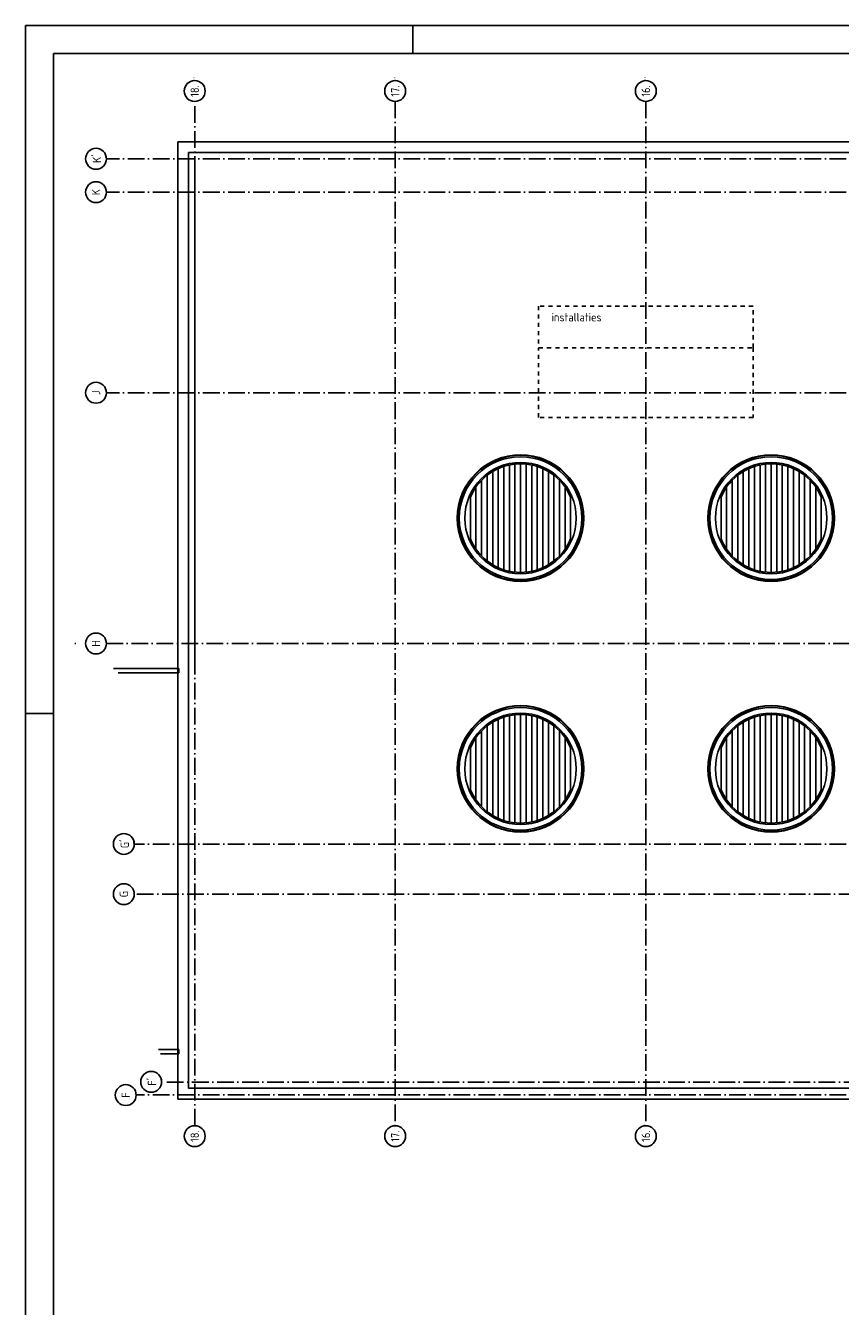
# Model space of a CAD drawing. Extents: x -36528 to 124080, y 290752 to 374852.
# Tile 5 of 66: x -36528 to -7270, y 328872 to 374852. Entities that reach past the tile are written whole.
import ezdxf
from ezdxf.enums import TextEntityAlignment as Align

# ---------------------------------------------------------------- set-up
doc = ezdxf.new("R2010")
doc.units = 0
doc.header["$LTSCALE"] = 100
doc.linetypes.add('DASHDOT', pattern=[9, 6, -1.5, 0, -1.5])
doc.linetypes.add('DASHED', pattern=[3, 1.5, -1.5])
for name, color, linetype in [('00KAD025', 2, 'CONTINUOUS'), ('00KAD070', 5, 'CONTINUOUS'), ('AL$1----_ALGEMEEN', 7, 'CONTINUOUS'), ('AL$7----_STRAMIEN', 1, 'DASHDOT'), ('AL27----_DAKEN', 7, 'CONTINUOUS'), ('AL27---_DAKAFSCHOT', 7, 'CONTINUOUS'), ('ALN-----_BLOCKNAAM', 2, 'CONTINUOUS'), ('BL$4----', 7, 'CONTINUOUS'), ('OL59----_WTBINST', 7, 'CONTINUOUS')]:
    doc.layers.add(name, color=color, linetype=linetype)
doc.styles.get("Standard").update_dxf_attribs({"font": 'ISOCP'})

# ---------------------------------------------------------------- blocks, each defined once
blk = doc.blocks.new('1011')
at = {"layer": 'AL$7----_STRAMIEN', "color": 7, "linetype": 'CONTINUOUS'}
blk.add_circle((-750, 0), 750, dxfattribs=at)
at = {"layer": 'ALN-----_BLOCKNAAM', "linetype": 'CONTINUOUS'}
blk.add_text('1011', height=100, dxfattribs=at).set_placement((0, 0))
blk = doc.blocks.new('1010')
at = {"layer": 'AL$7----_STRAMIEN', "color": 7, "linetype": 'CONTINUOUS'}
blk.add_circle((0, 750), 750, dxfattribs=at)
at = {"layer": 'ALN-----_BLOCKNAAM', "linetype": 'CONTINUOUS'}
blk.add_text('1010', height=100, dxfattribs=at).set_placement((0, 0))

msp = doc.modelspace()

# ---------------------------------------------------------------- linework, layer by layer
at = {"layer": '00KAD025', "linetype": 'CONTINUOUS'}
for p, q in [((124079.808, 374852.102), (-36528, 374852.102)), ((-36528, 374852.102), (-36528, 290752.102)), ((-22628, 373852.102), (-22628, 374852.102)), ((-36528, 350152.102), (-35528, 350152.102))]:
    msp.add_line(p, q, dxfattribs=at)
at = {"layer": '00KAD070', "linetype": 'CONTINUOUS'}
for p, q in [((123079.808, 373852.102), (-35528, 373852.102)), ((-35528, 373852.102), (-35528, 291752.102))]:
    msp.add_line(p, q, dxfattribs=at)
at = {"layer": 'AL$1----_ALGEMEEN', "color": 8}
for points in [[(-19255.652, 359056.534), (-19255.652, 359108.218)], [(-19055.652, 359098.511), (-19055.652, 359149.098)], [(-18955.652, 355232.009), (-18955.652, 359111.442)], [(-18855.652, 359119.16), (-18855.652, 359169.224)], [(-18755.652, 355221.726), (-18755.652, 359121.726)], [(-18655.652, 359119.16), (-18655.652, 359169.224)], [(-18555.652, 355232.009), (-18555.652, 359111.442)], [(-18455.652, 359098.511), (-18455.652, 359149.098)], [(-18255.652, 359056.534), (-18255.652, 359108.218)], [(-10255.652, 359056.534), (-10255.652, 359108.218)], [(-10055.652, 359098.511), (-10055.652, 359149.098)], [(-9955.652, 355232.009), (-9955.652, 359111.442)], [(-9855.652, 359119.16), (-9855.652, 359169.224)], [(-9755.652, 355221.726), (-9755.652, 359121.726)], [(-9655.652, 359119.16), (-9655.652, 359169.224)], [(-9555.652, 355232.009), (-9555.652, 359111.442)], [(-9455.652, 359098.511), (-9455.652, 359149.098)], [(-9255.652, 359056.534), (-9255.652, 359108.218)], [(-20055.652, 358625.17), (-20055.652, 358691.594)], [(-19955.652, 355634.683), (-19955.652, 358708.769)], [(-19855.652, 358781.85), (-19855.652, 358842.055)], [(-19755.652, 355497.659), (-19755.652, 358845.793)], [(-19655.652, 358901.61), (-19655.652, 358957.783)], [(-19555.652, 355393.384), (-19555.652, 358950.068)], [(-19455.652, 358991.753), (-19455.652, 359045.225)], [(-19355.652, 355316.328), (-19355.652, 359027.123)], [(-19155.652, 355263.192), (-19155.652, 359080.259)], [(-18355.652, 355263.192), (-18355.652, 359080.259)], [(-18155.652, 355316.328), (-18155.652, 359027.123)], [(-18055.652, 358991.753), (-18055.652, 359045.225)], [(-17955.652, 355393.384), (-17955.652, 358950.068)], [(-17855.652, 358901.61), (-17855.652, 358957.783)], [(-17755.652, 355497.659), (-17755.652, 358845.793)], [(-17655.652, 358781.85), (-17655.652, 358842.055)], [(-17555.652, 355634.683), (-17555.652, 358708.769)], [(-17455.652, 358625.17), (-17455.652, 358691.594)], [(-11055.652, 358625.17), (-11055.652, 358691.594)], [(-10955.652, 355634.683), (-10955.652, 358708.769)], [(-10855.652, 358781.85), (-10855.652, 358842.055)], [(-10755.652, 355497.659), (-10755.652, 358845.793)], [(-10655.652, 358901.61), (-10655.652, 358957.783)], [(-10555.652, 355393.384), (-10555.652, 358950.068)], [(-10455.652, 358991.753), (-10455.652, 359045.225)], [(-10355.652, 355316.328), (-10355.652, 359027.123)], [(-10155.652, 355263.192), (-10155.652, 359080.259)], [(-9355.652, 355263.192), (-9355.652, 359080.259)], [(-9155.652, 355316.328), (-9155.652, 359027.123)], [(-9055.652, 358991.753), (-9055.652, 359045.225)], [(-8955.652, 355393.384), (-8955.652, 358950.068)], [(-8855.652, 358901.61), (-8855.652, 358957.783)], [(-8755.652, 355497.659), (-8755.652, 358845.793)], [(-8655.652, 358781.85), (-8655.652, 358842.055)], [(-8555.652, 355634.683), (-8555.652, 358708.769)], [(-8455.652, 358625.17), (-8455.652, 358691.594)], [(-20455.652, 358126.975), (-20455.652, 358225.291)], [(-20355.652, 356057.051), (-20355.652, 358286.401)], [(-20255.652, 358417.719), (-20255.652, 358494.602)], [(-20155.652, 355814.339), (-20155.652, 358529.113)], [(-17355.652, 355814.339), (-17355.652, 358529.113)], [(-17255.652, 358417.719), (-17255.652, 358494.602)], [(-17155.652, 356057.051), (-17155.652, 358286.401)], [(-17055.652, 358126.975), (-17055.652, 358225.291)], [(-11455.652, 358126.975), (-11455.652, 358225.291)], [(-11355.652, 356057.051), (-11355.652, 358286.401)], [(-11255.652, 358417.719), (-11255.652, 358494.602)], [(-11155.652, 355814.339), (-11155.652, 358529.113)], [(-8355.652, 355814.339), (-8355.652, 358529.113)], [(-8255.652, 358417.719), (-8255.652, 358494.602)], [(-8155.652, 356057.051), (-8155.652, 358286.401)], [(-8055.652, 358126.975), (-8055.652, 358225.291)], [(-20555.652, 356421.726), (-20555.652, 357921.726)], [(-16955.652, 356421.726), (-16955.652, 357921.726)], [(-11555.652, 356421.726), (-11555.652, 357921.726)], [(-7955.652, 356421.726), (-7955.652, 357921.726)], [(-20455.652, 356118.161), (-20455.652, 356216.477)], [(-20255.652, 355848.85), (-20255.652, 355925.732)], [(-17255.652, 355848.85), (-17255.652, 355925.732)], [(-17055.652, 356118.161), (-17055.652, 356216.477)], [(-11455.652, 356118.161), (-11455.652, 356216.477)], [(-11255.652, 355848.85), (-11255.652, 355925.732)], [(-8255.652, 355848.85), (-8255.652, 355925.732)], [(-8055.652, 356118.161), (-8055.652, 356216.477)], [(-20055.652, 355651.857), (-20055.652, 355718.282)], [(-19855.652, 355501.397), (-19855.652, 355561.602)], [(-19655.652, 355385.669), (-19655.652, 355441.842)], [(-17855.652, 355385.669), (-17855.652, 355441.842)], [(-17655.652, 355501.397), (-17655.652, 355561.602)], [(-17455.652, 355651.857), (-17455.652, 355718.282)], [(-11055.652, 355651.857), (-11055.652, 355718.282)], [(-10855.652, 355501.397), (-10855.652, 355561.602)], [(-10655.652, 355385.669), (-10655.652, 355441.842)], [(-8855.652, 355385.669), (-8855.652, 355441.842)], [(-8655.652, 355501.397), (-8655.652, 355561.602)], [(-8455.652, 355651.857), (-8455.652, 355718.282)], [(-19455.652, 355298.226), (-19455.652, 355351.698)], [(-19255.652, 355235.234), (-19255.652, 355286.918)], [(-19055.652, 355194.354), (-19055.652, 355244.941)], [(-18855.652, 355174.227), (-18855.652, 355224.292)], [(-18655.652, 355174.227), (-18655.652, 355224.292)], [(-18455.652, 355194.354), (-18455.652, 355244.941)], [(-18255.652, 355235.234), (-18255.652, 355286.918)], [(-18055.652, 355298.226), (-18055.652, 355351.698)], [(-10455.652, 355298.226), (-10455.652, 355351.698)], [(-10255.652, 355235.234), (-10255.652, 355286.918)], [(-10055.652, 355194.354), (-10055.652, 355244.941)], [(-9855.652, 355174.227), (-9855.652, 355224.292)], [(-9655.652, 355174.227), (-9655.652, 355224.292)], [(-9455.652, 355194.354), (-9455.652, 355244.941)], [(-9255.652, 355235.234), (-9255.652, 355286.918)], [(-9055.652, 355298.226), (-9055.652, 355351.698)], [(-19655.652, 349901.61), (-19655.652, 349957.783)], [(-19555.652, 346393.384), (-19555.652, 349950.068)], [(-19455.652, 349991.753), (-19455.652, 350045.225)], [(-19355.652, 346316.328), (-19355.652, 350027.123)], [(-19255.652, 350056.534), (-19255.652, 350108.218)], [(-19155.652, 346263.192), (-19155.652, 350080.259)], [(-19055.652, 350098.511), (-19055.652, 350149.098)], [(-18955.652, 346232.009), (-18955.652, 350111.442)], [(-18855.652, 350119.16), (-18855.652, 350169.224)], [(-18755.652, 346221.726), (-18755.652, 350121.726)], [(-18655.652, 350119.16), (-18655.652, 350169.224)], [(-18555.652, 346232.009), (-18555.652, 350111.442)], [(-18455.652, 350098.511), (-18455.652, 350149.098)], [(-18355.652, 346263.192), (-18355.652, 350080.259)], [(-18255.652, 350056.534), (-18255.652, 350108.218)], [(-18155.652, 346316.328), (-18155.652, 350027.123)], [(-18055.652, 349991.753), (-18055.652, 350045.225)], [(-17955.652, 346393.384), (-17955.652, 349950.068)], [(-17855.652, 349901.61), (-17855.652, 349957.783)], [(-10655.652, 349901.61), (-10655.652, 349957.783)], [(-10555.652, 346393.384), (-10555.652, 349950.068)], [(-10455.652, 349991.753), (-10455.652, 350045.225)], [(-10355.652, 346316.328), (-10355.652, 350027.123)], [(-10255.652, 350056.534), (-10255.652, 350108.218)], [(-10155.652, 346263.192), (-10155.652, 350080.259)], [(-10055.652, 350098.511), (-10055.652, 350149.098)], [(-9955.652, 346232.009), (-9955.652, 350111.442)], [(-9855.652, 350119.16), (-9855.652, 350169.224)], [(-9755.652, 346221.726), (-9755.652, 350121.726)], [(-9655.652, 350119.16), (-9655.652, 350169.224)], [(-9555.652, 346232.009), (-9555.652, 350111.442)], [(-9455.652, 350098.511), (-9455.652, 350149.098)], [(-9355.652, 346263.192), (-9355.652, 350080.259)], [(-9255.652, 350056.534), (-9255.652, 350108.218)], [(-9155.652, 346316.328), (-9155.652, 350027.123)], [(-9055.652, 349991.753), (-9055.652, 350045.225)], [(-8955.652, 346393.384), (-8955.652, 349950.068)], [(-8855.652, 349901.61), (-8855.652, 349957.783)], [(-20255.652, 349417.719), (-20255.652, 349494.602)], [(-20155.652, 346814.339), (-20155.652, 349529.113)], [(-20055.652, 349625.17), (-20055.652, 349691.594)], [(-19955.652, 346634.683), (-19955.652, 349708.769)], [(-19855.652, 349781.85), (-19855.652, 349842.055)], [(-19755.652, 346497.659), (-19755.652, 349845.793)], [(-17755.652, 346497.659), (-17755.652, 349845.793)], [(-17655.652, 349781.85), (-17655.652, 349842.055)], [(-17555.652, 346634.683), (-17555.652, 349708.769)], [(-17455.652, 349625.17), (-17455.652, 349691.594)], [(-17355.652, 346814.339), (-17355.652, 349529.113)], [(-17255.652, 349417.719), (-17255.652, 349494.602)], [(-11255.652, 349417.719), (-11255.652, 349494.602)], [(-11155.652, 346814.339), (-11155.652, 349529.113)], [(-11055.652, 349625.17), (-11055.652, 349691.594)], [(-10955.652, 346634.683), (-10955.652, 349708.769)], [(-10855.652, 349781.85), (-10855.652, 349842.055)], [(-10755.652, 346497.659), (-10755.652, 349845.793)], [(-8755.652, 346497.659), (-8755.652, 349845.793)], [(-8655.652, 349781.85), (-8655.652, 349842.055)], [(-8555.652, 346634.683), (-8555.652, 349708.769)], [(-8455.652, 349625.17), (-8455.652, 349691.594)], [(-8355.652, 346814.339), (-8355.652, 349529.113)], [(-8255.652, 349417.719), (-8255.652, 349494.602)], [(-20455.652, 349126.975), (-20455.652, 349225.291)], [(-20355.652, 347057.051), (-20355.652, 349286.401)], [(-17155.652, 347057.051), (-17155.652, 349286.401)], [(-17055.652, 349126.975), (-17055.652, 349225.291)], [(-11455.652, 349126.975), (-11455.652, 349225.291)], [(-11355.652, 347057.051), (-11355.652, 349286.401)], [(-8155.652, 347057.051), (-8155.652, 349286.401)], [(-8055.652, 349126.975), (-8055.652, 349225.291)], [(-20555.652, 347421.726), (-20555.652, 348921.726)], [(-16955.652, 347421.726), (-16955.652, 348921.726)], [(-11555.652, 347421.726), (-11555.652, 348921.726)], [(-7955.652, 347421.726), (-7955.652, 348921.726)], [(-20455.652, 347118.161), (-20455.652, 347216.477)], [(-17055.652, 347118.161), (-17055.652, 347216.477)], [(-11455.652, 347118.161), (-11455.652, 347216.477)], [(-8055.652, 347118.161), (-8055.652, 347216.477)], [(-20255.652, 346848.85), (-20255.652, 346925.732)], [(-20055.652, 346651.857), (-20055.652, 346718.282)], [(-17455.652, 346651.857), (-17455.652, 346718.282)], [(-17255.652, 346848.85), (-17255.652, 346925.732)], [(-11255.652, 346848.85), (-11255.652, 346925.732)], [(-11055.652, 346651.857), (-11055.652, 346718.282)], [(-8455.652, 346651.857), (-8455.652, 346718.282)], [(-8255.652, 346848.85), (-8255.652, 346925.732)], [(-19855.652, 346501.397), (-19855.652, 346561.602)], [(-19655.652, 346385.669), (-19655.652, 346441.842)], [(-19455.652, 346298.226), (-19455.652, 346351.698)], [(-19255.652, 346235.234), (-19255.652, 346286.918)], [(-19055.652, 346194.354), (-19055.652, 346244.941)], [(-18455.652, 346194.354), (-18455.652, 346244.941)], [(-18255.652, 346235.234), (-18255.652, 346286.918)], [(-18055.652, 346298.226), (-18055.652, 346351.698)], [(-17855.652, 346385.669), (-17855.652, 346441.842)], [(-17655.652, 346501.397), (-17655.652, 346561.602)], [(-10855.652, 346501.397), (-10855.652, 346561.602)], [(-10655.652, 346385.669), (-10655.652, 346441.842)], [(-10455.652, 346298.226), (-10455.652, 346351.698)], [(-10255.652, 346235.234), (-10255.652, 346286.918)], [(-10055.652, 346194.354), (-10055.652, 346244.941)], [(-9455.652, 346194.354), (-9455.652, 346244.941)], [(-9255.652, 346235.234), (-9255.652, 346286.918)], [(-9055.652, 346298.226), (-9055.652, 346351.698)], [(-8855.652, 346385.669), (-8855.652, 346441.842)], [(-8655.652, 346501.397), (-8655.652, 346561.602)], [(-18855.652, 346174.227), (-18855.652, 346224.292)], [(-18655.652, 346174.227), (-18655.652, 346224.292)], [(-9855.652, 346174.227), (-9855.652, 346224.292)], [(-9655.652, 346174.227), (-9655.652, 346224.292)]]:
    msp.add_lwpolyline(points, dxfattribs=at)
for centre, radius in [((-18755.652, 357171.726), 2272.552), ((-18755.652, 357171.726), 2255.077), ((-18755.652, 357171.726), 2200), ((-18755.652, 357171.726), 2000), ((-9755.652, 357171.726), 2272.552), ((-9755.652, 357171.726), 2255.077), ((-9755.652, 357171.726), 2200), ((-9755.652, 357171.726), 2000), ((-18755.652, 348171.726), 2272.552), ((-18755.652, 348171.726), 2255.077), ((-18755.652, 348171.726), 2200), ((-9755.652, 348171.726), 2272.552), ((-9755.652, 348171.726), 2255.077), ((-9755.652, 348171.726), 2200), ((-18755.652, 348171.726), 2000), ((-9755.652, 348171.726), 2000)]:
    msp.add_circle(centre, radius, dxfattribs=at)
for centre, start, end in [((-18755.652, 357171.726), 22.6198649, 157.3801351), ((-9755.652, 357171.726), 22.6198649, 157.3801351), ((-18755.652, 357171.726), 202.6198649, 337.3801351), ((-9755.652, 357171.726), 202.6198649, 337.3801351), ((-18755.652, 348171.726), 22.6198649, 157.3801351), ((-9755.652, 348171.726), 22.6198649, 157.3801351), ((-18755.652, 348171.726), 202.6198649, 337.3801351), ((-9755.652, 348171.726), 202.6198649, 337.3801351)]:
    msp.add_arc(centre, 1950, start, end, dxfattribs=at)
at = {"layer": 'AL$7----_STRAMIEN', "color": 1}
for points in [[(-30455.652, 335358.939), (-30455.652, 372129.214)], [(-23255.652, 372129.214), (-23255.652, 335358.939)], [(-14255.652, 372129.214), (-14255.652, 335358.939)], [(1944.348, 370071.726), (-33624.064, 370071.726)], [(1944.348, 368871.726), (-33624.064, 368871.726)], [(1944.348, 361671.726), (-33624.064, 361671.726)], [(-34761.847, 352671.726), (-34728.022, 352671.726)], [(-33628.696, 352671.726), (107257.087, 352671.726)], [(107252.264, 345471.726), (-32589.018, 345471.726)], [(473.883, 343671.726), (-32664.563, 343671.726)], [(106860.706, 336921.726), (-31631.746, 336921.726)], [(107252.264, 336471.726), (-32545.031, 336465.612)]]:
    msp.add_lwpolyline(points, dxfattribs=at)
at = {"layer": 'AL27----_DAKEN', "color": 8}
for p, q in [((-31065.652, 336311.726), (-31065.652, 370681.726)), ((-31065.652, 370681.726), (2554.348, 370681.726)), ((-30675.652, 336701.726), (-30675.652, 370291.726)), ((-30675.652, 370291.726), (2164.348, 370291.726)), ((-30455.828, 370071.726), (-30455.828, 351771.726)), ((-33375.006, 351771.726), (-31025.652, 351771.726)), ((-31025.652, 351771.726), (-31025.652, 351617.726)), ((-31025.652, 351617.726), (-33205.879, 351617.726)), ((-31025.652, 338091.726), (-31716.309, 338091.726)), ((-31025.652, 337937.726), (-31025.652, 338091.726)), ((-31682.483, 337937.726), (-31025.652, 337937.726)), ((-5325.152, 336701.726), (-30675.652, 336701.726)), ((-5325.152, 336311.726), (-31065.652, 336311.726))]:
    msp.add_line(p, q, dxfattribs=at)
at = {"layer": 'AL27---_DAKAFSCHOT', "color": 8}
msp.add_line((-31750.135, 338091.726), (-31025.652, 338091.726), dxfattribs=at)
at = {"layer": 'OL59----_WTBINST', "color": 8, "linetype": 'DASHED'}
for p, q in [((-18105.652, 364786.274), (-18105.652, 363286.274)), ((-10405.652, 364786.274), (-18105.652, 364786.274)), ((-10405.652, 363286.274), (-10405.652, 364786.274)), ((-18105.652, 360786.274), (-18105.652, 363286.274)), ((-18105.652, 363286.274), (-10405.652, 363286.274)), ((-18105.652, 363286.274), (-10405.652, 363286.274)), ((-10405.652, 363286.274), (-10405.652, 360786.274)), ((-10405.652, 360786.274), (-18105.652, 360786.274))]:
    msp.add_line(p, q, dxfattribs=at)

# ---------------------------------------------------------------- block references
at = {"layer": 'AL$7----_STRAMIEN'}
ref = msp.add_blockref('1011', (-30455.652, 372879.214), dxfattribs=dict(at, xscale=0.5, yscale=0.5, zscale=0.5, rotation=90))
ref.add_attrib('STR-NAAM', '18.', dxfattribs={"color": 3, "linetype": 'CONTINUOUS', "height": 300, "rotation": 90}).set_placement((-30455.652, 372504.214), align=Align.MIDDLE)
ref = msp.add_blockref('1011', (-23255.652, 372879.214), dxfattribs=dict(at, xscale=0.5, yscale=0.5, zscale=0.5, rotation=90))
ref.add_attrib('STR-NAAM', '17.', dxfattribs={"color": 3, "linetype": 'CONTINUOUS', "height": 300, "rotation": 90}).set_placement((-23255.652, 372504.214), align=Align.MIDDLE)
ref = msp.add_blockref('1011', (-14255.652, 372879.214), dxfattribs=dict(at, xscale=0.5, yscale=0.5, zscale=0.5, rotation=90))
ref.add_attrib('STR-NAAM', '16.', dxfattribs={"color": 3, "linetype": 'CONTINUOUS', "height": 300, "rotation": 90}).set_placement((-14255.652, 372504.214), align=Align.MIDDLE)
ref = msp.add_blockref('1010', (-33624.064, 370071.726), dxfattribs=dict(at, xscale=0.5, yscale=0.5, zscale=0.5, rotation=90))
ref.add_attrib('STR-NAAM', "K'", dxfattribs={"color": 3, "linetype": 'CONTINUOUS', "height": 300, "rotation": 90}).set_placement((-33999.064, 370071.726), align=Align.MIDDLE)
ref = msp.add_blockref('1010', (-33624.064, 368871.726), dxfattribs=dict(at, xscale=0.5, yscale=0.5, zscale=0.5, rotation=90))
ref.add_attrib('STR-NAAM', 'K', dxfattribs={"color": 3, "linetype": 'CONTINUOUS', "height": 300, "rotation": 90}).set_placement((-33999.064, 368871.726), align=Align.MIDDLE)
ref = msp.add_blockref('1010', (-33624.064, 361671.726), dxfattribs=dict(at, xscale=0.5, yscale=0.5, zscale=0.5, rotation=90))
ref.add_attrib('STR-NAAM', 'J', dxfattribs={"color": 3, "linetype": 'CONTINUOUS', "height": 300, "rotation": 90}).set_placement((-33999.064, 361671.726), align=Align.MIDDLE)
ref = msp.add_blockref('1010', (-33624.064, 352671.726), dxfattribs=dict(at, xscale=0.5, yscale=0.5, zscale=0.5, rotation=90))
ref.add_attrib('STR-NAAM', 'H', dxfattribs={"color": 3, "linetype": 'CONTINUOUS', "height": 300, "rotation": 90}).set_placement((-33999.064, 352671.726), align=Align.MIDDLE)
ref = msp.add_blockref('1010', (-32624.064, 345472.575), dxfattribs=dict(at, xscale=0.5, yscale=0.5, zscale=0.5, rotation=90))
ref.add_attrib('STR-NAAM', "G'", dxfattribs={"color": 3, "linetype": 'CONTINUOUS', "height": 300, "rotation": 90}).set_placement((-32999.064, 345472.575), align=Align.MIDDLE)
ref = msp.add_blockref('1010', (-32624.064, 343671.726), dxfattribs=dict(at, xscale=0.5, yscale=0.5, zscale=0.5, rotation=90))
ref.add_attrib('STR-NAAM', 'G', dxfattribs={"color": 3, "linetype": 'CONTINUOUS', "height": 300, "rotation": 90}).set_placement((-32999.064, 343671.726), align=Align.MIDDLE)
ref = msp.add_blockref('1010', (-31643.128, 336932.211), dxfattribs=dict(at, xscale=0.5, yscale=0.5, zscale=0.5, rotation=90))
ref.add_attrib('STR-NAAM', "F'", dxfattribs={"color": 3, "linetype": 'CONTINUOUS', "height": 300, "rotation": 90}).set_placement((-32018.128, 336932.211), align=Align.MIDDLE)
ref = msp.add_blockref('1010', (-32556.413, 336458.887), dxfattribs=dict(at, xscale=0.5, yscale=0.5, zscale=0.5, rotation=90))
ref.add_attrib('STR-NAAM', 'F', dxfattribs={"color": 3, "linetype": 'CONTINUOUS', "height": 300, "rotation": 90}).set_placement((-32931.413, 336458.887), align=Align.MIDDLE)
ref = msp.add_blockref('1011', (-30455.652, 335358.939), dxfattribs=dict(at, xscale=0.5, yscale=0.5, zscale=0.5, rotation=90))
ref.add_attrib('STR-NAAM', '18.', dxfattribs={"color": 3, "linetype": 'CONTINUOUS', "height": 300, "rotation": 90}).set_placement((-30455.652, 334983.939), align=Align.MIDDLE)
ref = msp.add_blockref('1011', (-23255.652, 335358.939), dxfattribs=dict(at, xscale=0.5, yscale=0.5, zscale=0.5, rotation=90))
ref.add_attrib('STR-NAAM', '17.', dxfattribs={"color": 3, "linetype": 'CONTINUOUS', "height": 300, "rotation": 90}).set_placement((-23255.652, 334983.939), align=Align.MIDDLE)
ref = msp.add_blockref('1011', (-14255.652, 335358.939), dxfattribs=dict(at, xscale=0.5, yscale=0.5, zscale=0.5, rotation=90))
ref.add_attrib('STR-NAAM', '16.', dxfattribs={"color": 3, "linetype": 'CONTINUOUS', "height": 300, "rotation": 90}).set_placement((-14255.652, 334983.939), align=Align.MIDDLE)

# ---------------------------------------------------------------- texts
at = {"layer": 'BL$4----', "color": 8}
msp.add_text('installaties', height=300, dxfattribs=at).set_placement((-17640.071, 364234.379))

doc.saveas('drawing.dxf')
